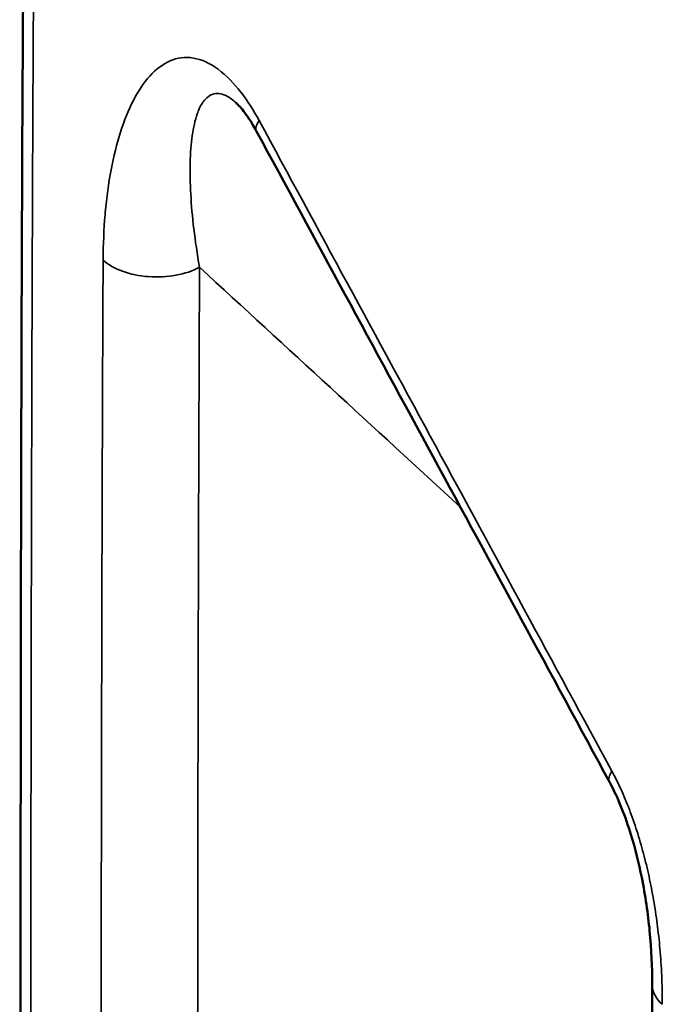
# Model space of a CAD drawing. Header units: millimetres. Extents: x 0 to 2100, y 0 to 1485.
# Tile 215 of 256: x 1747.55 to 1752.62, y 1112.94 to 1120.71. Entities that reach past the tile are written whole.
import ezdxf

# ---------------------------------------------------------------- set-up
doc = ezdxf.new("R2010")
doc.units = ezdxf.units.MM
doc.header["$LTSCALE"] = 5
doc.layers.add('Sichtbar (ISO)', color=7, linetype='Continuous', lineweight=50)
doc.layers.add('Sichtbar schmal (ISO)', color=7, linetype='Continuous', lineweight=35)

msp = doc.modelspace()

# ---------------------------------------------------------------- linework, layer by layer
at = {"layer": 'Sichtbar (ISO)'}
for centre, major_axis, ratio, start_param, end_param in [((1749.8552, 1120.0625), (-0.4395, -0.2385), 0.279134, 6.283142, 6.283294), ((1752.6394, 1114.9284), (-0.4396, -0.2382), 0.278987, 0.000013, 0.000089), ((1753.0362, 1113.0891), (-0.5, 0.0027), 0.573434, 6.283158, 6.283187)]:
    msp.add_ellipse(centre, major_axis=major_axis, ratio=ratio, start_param=start_param, end_param=end_param, dxfattribs=at)
for points, knots in [([(1747.5497, 1071.2402), (1747.5507, 1083.4769), (1747.5522, 1095.7138), (1747.5543, 1112.6992), (1747.5467, 1117.4427), (1747.5821, 1122.2142)], [5.504211, 5.504211, 5.504211, 5.504211, 10, 10, 11.744633, 11.744633, 11.744633, 11.744633]), ([(1749.4157, 1119.824), (1749.3854, 1119.88), (1749.3526, 1119.9318), (1749.3094, 1119.9892), (1749.2969, 1120.0045), (1749.2735, 1120.0309), (1749.2626, 1120.0418), (1749.2541, 1120.0497)], [0, 0, 0, 0, 0.02043093, 0.02043093, 0.02906504, 0.02906504, 0.03813124, 0.03813124, 0.03813124, 0.03813124]), ([(1752.5362, 1113.0919), (1752.5369, 1113.2255), (1752.531, 1113.3671), (1752.5038, 1113.6498), (1752.4838, 1113.7913), (1752.432, 1114.0474), (1752.4038, 1114.1622), (1752.3471, 1114.3457), (1752.3228, 1114.4155), (1752.2669, 1114.5553), (1752.2343, 1114.6264), (1752.1998, 1114.6902)], [0, 0, 0, 0, 0.0510493, 0.0510493, 0.0978278, 0.0978278, 0.1338758, 0.1338758, 0.1558464, 0.1558464, 0.1791456, 0.1791456, 0.1791456, 0.1791456]), ([(1752.5011, 1074.0989), (1752.5035, 1083.8958), (1752.5077, 1093.6938), (1752.5173, 1106.69), (1752.5188, 1109.8859), (1752.5362, 1113.0919)], [6.400958, 6.400958, 6.400958, 6.400958, 10, 10, 11.173821, 11.173821, 11.173821, 11.173821])]:
    msp.add_open_spline(points, degree=3, knots=knots, dxfattribs=at)
msp.add_open_spline([(1752.1998, 1114.6902), (1751.2722, 1116.4017), (1750.344, 1118.1129), (1749.4159, 1119.8241)], degree=3, dxfattribs=at)
at = {"layer": 'Sichtbar schmal (ISO)'}
msp.add_line((1751.1551, 1116.7388), (1751.1548, 1116.7391), dxfattribs=at)
for centre, major_axis, ratio, start_param, end_param in [((1749.8552, 1120.0625), (-0.4395, -0.2385), 0.279134, 5.794695, 6.283143), ((1748.6245, 1118.9629), (-0.5, 0.0023), 0.574516, 0.576975, 2.3239), ((1752.6394, 1114.9284), (-0.4396, -0.2382), 0.278987, 5.797966, 6.283195), ((1753.0362, 1113.0891), (-0.5, 0.0027), 0.573434, 0.000023, 0.576435)]:
    msp.add_ellipse(centre, major_axis=major_axis, ratio=ratio, start_param=start_param, end_param=end_param, dxfattribs=at)
for points, knots in [([(1747.663, 1122.0566), (1747.6577, 1121.3723), (1747.6502, 1120.0267), (1747.643, 1118.1265), (1747.6379, 1116.1033), (1747.6348, 1113.8826), (1747.6335, 1111.4811), (1747.6333, 1108.8942), (1747.6328, 1106.0725), (1747.6317, 1103.0191), (1747.6302, 1099.7382), (1747.6287, 1096.202), (1747.6276, 1092.3846), (1747.6269, 1088.2828), (1747.6266, 1083.878), (1747.6265, 1079.1444), (1747.6264, 1074.8994), (1747.6264, 1072.2061), (1747.6264, 1071.2846)], [0, 0, 0, 0, 0.0454545, 0.0909091, 0.1363636, 0.1818182, 0.2272727, 0.2727273, 0.3181818, 0.3636364, 0.4090909, 0.4545455, 0.5, 0.5454545, 0.5909091, 0.6363636, 0.6818182, 0.7048235, 0.7048235, 0.7048235, 0.7048235]), ([(1749.4358, 1119.9095), (1749.3922, 1119.9901), (1749.3452, 1120.0647), (1749.2914, 1120.134), (1749.2377, 1120.2032), (1749.1772, 1120.267), (1749.1131, 1120.3143), (1749.0491, 1120.3617), (1748.9814, 1120.3925), (1748.9169, 1120.4034), (1748.8523, 1120.4144), (1748.7907, 1120.4055), (1748.733, 1120.3804), (1748.6753, 1120.3554), (1748.6214, 1120.3142), (1748.5729, 1120.2612), (1748.5245, 1120.2081), (1748.4816, 1120.1433), (1748.4433, 1120.069), (1748.4049, 1119.9947), (1748.3711, 1119.911), (1748.3419, 1119.819), (1748.3127, 1119.7271), (1748.288, 1119.6269), (1748.268, 1119.5211), (1748.248, 1119.4153), (1748.2328, 1119.3039), (1748.2221, 1119.1854), (1748.2215, 1119.1787), (1748.2209, 1119.172), (1748.2204, 1119.1653), (1748.2108, 1119.0527), (1748.2054, 1118.9337), (1748.2048, 1118.8081)], [0, 0, 0, 0, 0.1, 0.1, 0.1, 0.2, 0.2, 0.2, 0.3, 0.3, 0.3, 0.4, 0.4, 0.4, 0.5, 0.5, 0.5, 0.6, 0.6, 0.6, 0.7, 0.7, 0.7, 0.8, 0.8, 0.8, 0.9, 0.9, 0.9, 0.9056123, 0.9056123, 0.9056123, 1, 1, 1, 1]), ([(1749.2541, 1120.0496), (1749.2415, 1120.0612), (1749.2289, 1120.0716), (1749.2164, 1120.0807), (1749.1769, 1120.1093), (1749.138, 1120.1242), (1749.1033, 1120.1237), (1749.0686, 1120.1232), (1749.0383, 1120.1077), (1749.0123, 1120.0797), (1748.994, 1120.0601), (1748.9766, 1120.0343), (1748.9634, 1120.0036), (1748.9578, 1119.9906), (1748.9523, 1119.9768), (1748.9472, 1119.9622), (1748.9299, 1119.913), (1748.9171, 1119.8554), (1748.908, 1119.7908), (1748.899, 1119.7262), (1748.8936, 1119.6547), (1748.8917, 1119.5772), (1748.8898, 1119.4998), (1748.8914, 1119.4165), (1748.8963, 1119.3293), (1748.9011, 1119.2421), (1748.9092, 1119.1512), (1748.9206, 1119.0551), (1748.9321, 1118.959), (1748.9469, 1118.8577), (1748.9655, 1118.7517)], [0.1682151, 0.1682151, 0.1682151, 0.1682151, 0.2, 0.2, 0.2, 0.3, 0.3, 0.3, 0.4, 0.4, 0.4, 0.4702831, 0.4702831, 0.4702831, 0.5, 0.5, 0.5, 0.6, 0.6, 0.6, 0.7, 0.7, 0.7, 0.8, 0.8, 0.8, 0.9, 0.9, 0.9, 1, 1, 1, 1]), ([(1752.2195, 1114.7749), (1751.7572, 1115.6282), (1750.8298, 1117.3387), (1749.9009, 1119.0518), (1749.4359, 1119.9095)], [0, 0, 0, 0, 0.5, 0.9999983, 0.9999983, 0.9999983, 0.9999983]), ([(1748.2048, 1118.8081), (1748.2034, 1118.5172), (1748.2021, 1118.2138), (1748.2008, 1117.8984), (1748.1996, 1117.583), (1748.1984, 1117.2556), (1748.1973, 1116.9148), (1748.1963, 1116.574), (1748.1952, 1116.22), (1748.1943, 1115.8519), (1748.1934, 1115.4838), (1748.1926, 1115.1016), (1748.1919, 1114.7043), (1748.1912, 1114.3069), (1748.1905, 1113.8944), (1748.19, 1113.4656), (1748.1895, 1113.0367), (1748.189, 1112.5916), (1748.1887, 1112.1289), (1748.1883, 1111.6661), (1748.1881, 1111.1857), (1748.1879, 1110.6856), (1748.1877, 1110.1854), (1748.1876, 1109.6655), (1748.1874, 1109.1238), (1748.1873, 1108.5992), (1748.1873, 1108.0541), (1748.1871, 1107.4871), (1748.1871, 1107.4687), (1748.1871, 1107.4502), (1748.1871, 1107.4318), (1748.187, 1106.8449), (1748.1868, 1106.2345), (1748.1866, 1105.5991), (1748.1864, 1104.9636), (1748.1861, 1104.3033), (1748.1858, 1103.6175), (1748.1855, 1102.9316), (1748.1851, 1102.2204), (1748.1847, 1101.4817), (1748.1843, 1100.743), (1748.1839, 1099.9768), (1748.1835, 1099.1804), (1748.1831, 1098.384), (1748.1827, 1097.5575), (1748.1823, 1096.6979), (1748.1821, 1096.4046), (1748.182, 1096.1074), (1748.1819, 1095.8064), (1748.1816, 1095.225), (1748.1814, 1094.6291), (1748.1812, 1094.018), (1748.1808, 1093.0905), (1748.1806, 1092.1282), (1748.1803, 1091.1291), (1748.1801, 1090.1299), (1748.1799, 1089.094), (1748.1797, 1088.0183), (1748.1795, 1086.9426), (1748.1794, 1085.8272), (1748.1793, 1084.6689), (1748.1793, 1084.4885), (1748.1793, 1084.307), (1748.1793, 1084.1245), (1748.1792, 1083.1352), (1748.1791, 1082.1151), (1748.1791, 1081.0621), (1748.179, 1079.8149), (1748.179, 1078.5216), (1748.179, 1077.1788), (1748.179, 1075.836), (1748.1789, 1074.4436), (1748.1789, 1072.9976), (1748.1789, 1072.8154), (1748.1789, 1072.6324), (1748.1789, 1072.4485), (1748.1789, 1072.1688), (1748.1789, 1071.8872), (1748.1789, 1071.6035)], [0, 0, 0, 0, 0.0344828, 0.0344828, 0.0344828, 0.0689655, 0.0689655, 0.0689655, 0.1034483, 0.1034483, 0.1034483, 0.137931, 0.137931, 0.137931, 0.1724138, 0.1724138, 0.1724138, 0.2068966, 0.2068966, 0.2068966, 0.2413793, 0.2413793, 0.2413793, 0.2758621, 0.2758621, 0.2758621, 0.3092609, 0.3092609, 0.3092609, 0.3103448, 0.3103448, 0.3103448, 0.3448276, 0.3448276, 0.3448276, 0.3793103, 0.3793103, 0.3793103, 0.4137931, 0.4137931, 0.4137931, 0.4482759, 0.4482759, 0.4482759, 0.4827586, 0.4827586, 0.4827586, 0.4945238, 0.4945238, 0.4945238, 0.5172414, 0.5172414, 0.5172414, 0.5517241, 0.5517241, 0.5517241, 0.5862069, 0.5862069, 0.5862069, 0.6206897, 0.6206897, 0.6206897, 0.626061, 0.626061, 0.626061, 0.6551724, 0.6551724, 0.6551724, 0.6896552, 0.6896552, 0.6896552, 0.7241379, 0.7241379, 0.7241379, 0.7284825, 0.7284825, 0.7284825, 0.735089, 0.735089, 0.735089, 0.735089]), ([(1748.9655, 1118.7517), (1748.9642, 1118.4665), (1748.963, 1118.1693), (1748.9618, 1117.8605), (1748.9618, 1117.8544), (1748.9618, 1117.8484), (1748.9618, 1117.8423), (1748.9606, 1117.5318), (1748.9595, 1117.2096), (1748.9584, 1116.8745), (1748.9584, 1116.8693), (1748.9584, 1116.8641), (1748.9584, 1116.8589), (1748.9574, 1116.5221), (1748.9564, 1116.1723), (1748.9555, 1115.8088), (1748.9555, 1115.8046), (1748.9555, 1115.8004), (1748.9555, 1115.7962), (1748.9546, 1115.4309), (1748.9538, 1115.0518), (1748.9532, 1114.6577), (1748.9532, 1114.6547), (1748.9532, 1114.6518), (1748.9531, 1114.6488), (1748.9525, 1114.2515), (1748.9519, 1113.839), (1748.9514, 1113.4102), (1748.9509, 1112.9814), (1748.9504, 1112.5364), (1748.9501, 1112.0737), (1748.9498, 1111.611), (1748.9496, 1111.1306), (1748.9494, 1110.6305), (1748.9492, 1110.1303), (1748.9491, 1109.6104), (1748.949, 1109.0688), (1748.949, 1109.0644), (1748.949, 1109.06), (1748.949, 1109.0557), (1748.9489, 1108.518), (1748.9488, 1107.9589), (1748.9487, 1107.3767), (1748.9487, 1107.3697), (1748.9487, 1107.3627), (1748.9487, 1107.3556), (1748.9486, 1106.7751), (1748.9484, 1106.1717), (1748.9482, 1105.5438), (1748.9482, 1105.5338), (1748.9482, 1105.5237), (1748.9482, 1105.5136), (1748.948, 1104.8875), (1748.9477, 1104.2371), (1748.9475, 1103.5621), (1748.9474, 1103.5486), (1748.9474, 1103.5351), (1748.9474, 1103.5215), (1748.9471, 1102.8482), (1748.9468, 1102.1505), (1748.9465, 1101.4263), (1748.9464, 1101.4089), (1748.9464, 1101.3914), (1748.9464, 1101.3739), (1748.9461, 1100.6513), (1748.9457, 1099.9025), (1748.9453, 1099.125), (1748.9453, 1099.1031), (1748.9453, 1099.0811), (1748.9453, 1099.0591), (1748.9449, 1098.2831), (1748.9445, 1097.4784), (1748.9441, 1096.6424), (1748.9441, 1096.6154), (1748.9441, 1096.5884), (1748.9441, 1096.5613), (1748.9437, 1095.7267), (1748.9433, 1094.861), (1748.943, 1093.9626), (1748.943, 1093.9299), (1748.943, 1093.8971), (1748.943, 1093.8642), (1748.9427, 1092.9671), (1748.9424, 1092.0375), (1748.9422, 1091.0736), (1748.9422, 1091.0345), (1748.9422, 1090.9952), (1748.9422, 1090.956), (1748.942, 1089.9932), (1748.9418, 1088.9964), (1748.9417, 1087.9629), (1748.9416, 1087.9165), (1748.9416, 1087.8701), (1748.9416, 1087.8236), (1748.9415, 1086.791), (1748.9414, 1085.7219), (1748.9413, 1084.6135), (1748.9413, 1084.5591), (1748.9413, 1084.5045), (1748.9413, 1084.4499), (1748.9412, 1083.3422), (1748.9411, 1082.1954), (1748.9411, 1081.0067), (1748.9411, 1080.9433), (1748.9411, 1080.8797), (1748.9411, 1080.816), (1748.941, 1079.6278), (1748.941, 1078.3979), (1748.941, 1077.1234), (1748.941, 1077.0498), (1748.941, 1076.9761), (1748.941, 1076.9023), (1748.941, 1075.6279), (1748.941, 1074.309), (1748.9409, 1072.9422), (1748.9409, 1072.8574), (1748.9409, 1072.7723), (1748.9409, 1072.6871), (1748.9409, 1072.4738), (1748.9409, 1072.2592), (1748.9409, 1072.0435)], [0, 0, 0, 0, 0.0338208, 0.0338208, 0.0338208, 0.0344828, 0.0344828, 0.0344828, 0.0684374, 0.0684374, 0.0684374, 0.0689655, 0.0689655, 0.0689655, 0.1030545, 0.1030545, 0.1030545, 0.1034483, 0.1034483, 0.1034483, 0.1376715, 0.1376715, 0.1376715, 0.137931, 0.137931, 0.137931, 0.1724138, 0.1724138, 0.1724138, 0.2068966, 0.2068966, 0.2068966, 0.2413793, 0.2413793, 0.2413793, 0.2758621, 0.2758621, 0.2758621, 0.2761398, 0.2761398, 0.2761398, 0.3103448, 0.3103448, 0.3103448, 0.3107567, 0.3107567, 0.3107567, 0.3448276, 0.3448276, 0.3448276, 0.3453735, 0.3453735, 0.3453735, 0.3793103, 0.3793103, 0.3793103, 0.3799906, 0.3799906, 0.3799906, 0.4137931, 0.4137931, 0.4137931, 0.414608, 0.414608, 0.414608, 0.4482759, 0.4482759, 0.4482759, 0.4492251, 0.4492251, 0.4492251, 0.4827586, 0.4827586, 0.4827586, 0.4838418, 0.4838418, 0.4838418, 0.5172414, 0.5172414, 0.5172414, 0.5184586, 0.5184586, 0.5184586, 0.5517241, 0.5517241, 0.5517241, 0.5530759, 0.5530759, 0.5530759, 0.5862069, 0.5862069, 0.5862069, 0.587693, 0.587693, 0.587693, 0.6206897, 0.6206897, 0.6206897, 0.6223099, 0.6223099, 0.6223099, 0.6551724, 0.6551724, 0.6551724, 0.6569269, 0.6569269, 0.6569269, 0.6896552, 0.6896552, 0.6896552, 0.6915441, 0.6915441, 0.6915441, 0.7241379, 0.7241379, 0.7241379, 0.7261609, 0.7261609, 0.7261609, 0.7312272, 0.7312272, 0.7312272, 0.7312272]), ([(1752.6161, 1112.9351), (1752.6165, 1113.0123), (1752.615, 1113.0875), (1752.6118, 1113.1604), (1752.6087, 1113.2333), (1752.6039, 1113.3038), (1752.5979, 1113.372), (1752.5919, 1113.4402), (1752.5846, 1113.5061), (1752.5762, 1113.5704), (1752.5678, 1113.6346), (1752.5583, 1113.6973), (1752.5476, 1113.7592), (1752.5369, 1113.821), (1752.525, 1113.8822), (1752.5117, 1113.9433), (1752.4984, 1114.0044), (1752.4838, 1114.0656), (1752.4677, 1114.126), (1752.4517, 1114.1863), (1752.4343, 1114.2459), (1752.4158, 1114.304), (1752.3972, 1114.3621), (1752.3774, 1114.4187), (1752.3565, 1114.4734), (1752.3356, 1114.528), (1752.3138, 1114.5806), (1752.2909, 1114.6309), (1752.2681, 1114.6811), (1752.2443, 1114.7291), (1752.2195, 1114.7749)], [0, 0, 0, 0, 0.1, 0.1, 0.1, 0.2, 0.2, 0.2, 0.3, 0.3, 0.3, 0.4, 0.4, 0.4, 0.5, 0.5, 0.5, 0.6, 0.6, 0.6, 0.7, 0.7, 0.7, 0.8, 0.8, 0.8, 0.9, 0.9, 0.9, 0.9999997, 0.9999997, 0.9999997, 0.9999997])]:
    msp.add_open_spline(points, degree=3, knots=knots, dxfattribs=at)
msp.add_open_spline([(1751.0237, 1116.8596), (1750.3426, 1117.4857), (1749.6555, 1118.1174), (1748.9655, 1118.7517)], degree=3, dxfattribs=at)

doc.saveas('drawing.dxf')
